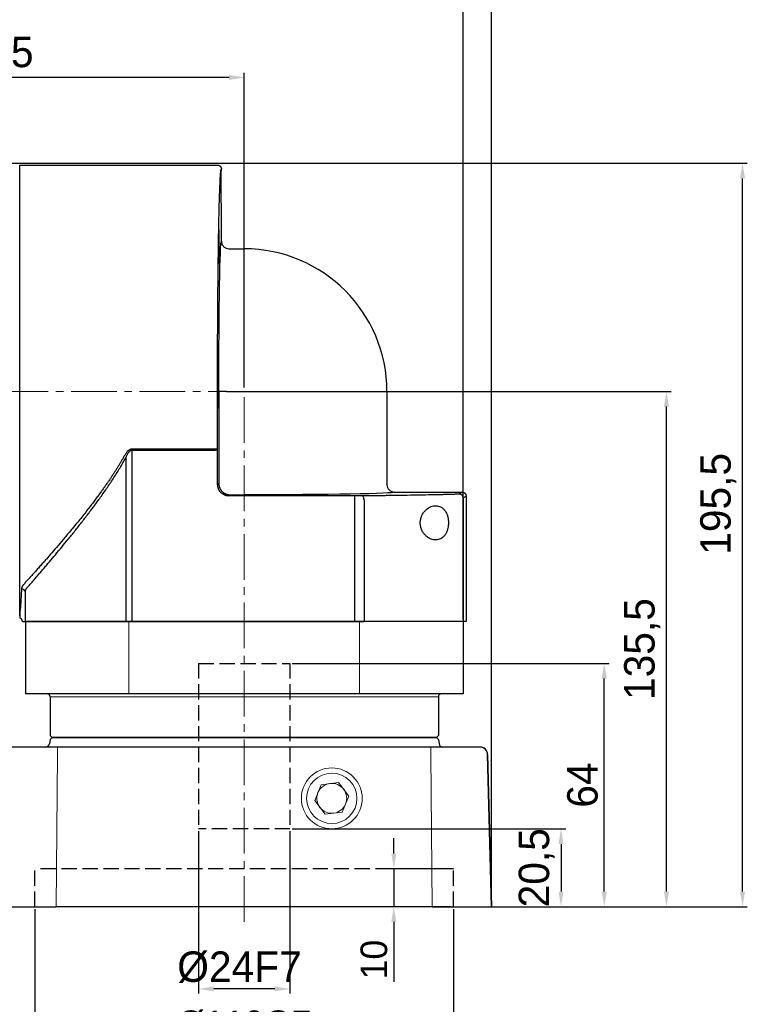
# Model space of a CAD drawing. Header units: millimetres. Extents: x 6154 to 7003, y -654 to -54.
# Tile 8 of 10: x 6619 to 6810, y -451 to -193. Entities that reach past the tile are written whole.
import ezdxf

# ---------------------------------------------------------------- set-up
doc = ezdxf.new("R2010")
doc.units = ezdxf.units.MM
doc.header["$PDSIZE"] = -5
doc.linetypes.add('JIS_02_4.0', pattern=[5.5, 4, -1.5])
doc.linetypes.add('点画线', pattern=[18, 12, -2, 2, -2])
doc.layers.get('0').update_dxf_attribs({"lineweight": 18})
doc.layers.get('Defpoints').update_dxf_attribs({"lineweight": 18})
for name, color, linetype, lineweight in [('7中心线层', 7, '点画线', 18), ('中心线01', 7, 'JIS_02_4.0', 0), ('尺寸线层', 3, 'Continuous', 18), ('粗实线', 7, 'Continuous', 40)]:
    doc.layers.add(name, color=color, linetype=linetype, lineweight=lineweight)
doc.styles.add('工程字', font='txt')
doc.dimstyles.new('ISO-25', dxfattribs={"dimtxt": 8, "dimasz": 4, "dimexe": 1.25, "dimexo": 0.625, "dimgap": 1.7, "dimtad": 1, "dimtxsty": '工程字', "dimcen": 2, "dimdle": 8, "dimadec": 0, "dimazin": 0, "dimtfac": 1, "dimtmove": 0, "dimatfit": 3, "dimfxl": 1, "dimarcsym": 0})

# ---------------------------------------------------------------- blocks, each defined once
blk = doc.blocks.new('*X10')
at = {"layer": 'Defpoints', "color": 0}
for p in [(6580.34, -230.34), (6809.13, -230.34), (6743.21, -425.84)]:
    blk.add_point(p, dxfattribs=at)
at = {"layer": '尺寸线层', "color": 0, "lineweight": -2}
for p, q in [((6580.96, -230.34), (6810.38, -230.34)), ((6809.13, -421.84), (6809.13, -234.34)), ((6743.83, -425.84), (6810.38, -425.84))]:
    blk.add_line(p, q, dxfattribs=at)
at = {"layer": '尺寸线层', "color": 0}
for points in [[(6809.79, -234.34), (6808.46, -234.34), (6809.13, -230.34)], [(6808.46, -421.84), (6809.79, -421.84), (6809.13, -425.84)]]:
    blk.add_solid(points, dxfattribs=at)
at = {"layer": '尺寸线层', "color": 0, "insert": (6802.76, -319.91), "char_height": 8, "attachment_point": 5, "rotation": 90, "style": '工程字'}
blk.add_mtext('\\A1;195,5', dxfattribs=at)
blk = doc.blocks.new('*X11')
at = {"layer": 'Defpoints', "color": 0}
for p in [(6537.7, -207.8), (6537.7, -233.34), (6678.21, -290.34)]:
    blk.add_point(p, dxfattribs=at)
at = {"layer": '尺寸线层', "color": 0, "lineweight": -2}
for p, q in [((6537.7, -232.34), (6537.7, -206.55)), ((6678.21, -289.34), (6678.21, -206.55)), ((6674.21, -207.8), (6541.7, -207.8))]:
    blk.add_line(p, q, dxfattribs=at)
at = {"layer": '尺寸线层', "color": 0}
for points in [[(6541.7, -207.13), (6541.7, -208.46), (6537.7, -207.8)], [(6674.21, -208.46), (6674.21, -207.13), (6678.21, -207.8)]]:
    blk.add_solid(points, dxfattribs=at)
at = {"layer": '尺寸线层', "color": 0, "insert": (6609.46, -201.83), "char_height": 8, "attachment_point": 5, "style": '工程字'}
blk.add_mtext('\\A1;140,5', dxfattribs=at)
blk = doc.blocks.new('*X13')
at = {"layer": 'Defpoints', "color": 0}
for p in [(6475.71, -187.13), (6475.71, -275.34), (6735.74, -350.84)]:
    blk.add_point(p, dxfattribs=at)
at = {"layer": '尺寸线层', "color": 0, "lineweight": -2}
for p, q in [((6475.71, -274.72), (6475.71, -185.88)), ((6735.74, -350.22), (6735.74, -185.88)), ((6731.74, -187.13), (6479.71, -187.13))]:
    blk.add_line(p, q, dxfattribs=at)
at = {"layer": '尺寸线层', "color": 0}
for points in [[(6479.71, -186.46), (6479.71, -187.8), (6475.71, -187.13)], [(6731.74, -187.8), (6731.74, -186.46), (6735.74, -187.13)]]:
    blk.add_solid(points, dxfattribs=at)
at = {"layer": '尺寸线层', "color": 0, "insert": (6605.71, -180.76), "char_height": 8, "attachment_point": 5, "style": '工程字'}
blk.add_mtext('\\A1;260,03', dxfattribs=at)
blk = doc.blocks.new('*X18')
at = {"layer": 'Defpoints', "color": 0}
for p in [(6666.21, -405.34), (6690.21, -405.34), (6666.21, -447.44)]:
    blk.add_point(p, dxfattribs=at)
at = {"layer": '尺寸线层', "color": 0, "lineweight": -2}
for p, q in [((6666.21, -405.97), (6666.21, -448.69)), ((6690.21, -405.97), (6690.21, -448.69)), ((6686.21, -447.44), (6670.21, -447.44))]:
    blk.add_line(p, q, dxfattribs=at)
at = {"layer": '尺寸线层', "color": 0}
for points in [[(6670.21, -446.77), (6670.21, -448.1), (6666.21, -447.44)], [(6686.21, -448.1), (6686.21, -446.77), (6690.21, -447.44)]]:
    blk.add_solid(points, dxfattribs=at)
at = {"layer": '尺寸线层', "color": 0, "insert": (6676.96, -441.74), "char_height": 8, "attachment_point": 5, "style": '工程字'}
blk.add_mtext('\\A1;%%C24F7', dxfattribs=at)
blk = doc.blocks.new('*X19')
at = {"layer": 'Defpoints', "color": 0}
for p in [(6623.21, -425.84), (6733.21, -425.84), (6733.21, -461.95)]:
    blk.add_point(p, dxfattribs=at)
at = {"layer": '尺寸线层', "color": 0, "lineweight": -2}
for p, q in [((6623.21, -426.47), (6623.21, -463.2)), ((6733.21, -426.47), (6733.21, -463.2)), ((6627.21, -461.95), (6729.21, -461.95))]:
    blk.add_line(p, q, dxfattribs=at)
at = {"layer": '尺寸线层', "color": 0}
for points in [[(6627.21, -461.29), (6627.21, -462.62), (6623.21, -461.95)], [(6729.21, -462.62), (6729.21, -461.29), (6733.21, -461.95)]]:
    blk.add_solid(points, dxfattribs=at)
at = {"layer": '尺寸线层', "color": 0, "insert": (6678.21, -456.75), "char_height": 7, "attachment_point": 5, "style": '工程字'}
blk.add_mtext('\\A1;%%C110G7', dxfattribs=at)
blk = doc.blocks.new('*X20')
at = {"layer": 'Defpoints', "color": 0}
for p in [(6733.21, -415.84), (6717.5, -425.84), (6733.21, -425.84)]:
    blk.add_point(p, dxfattribs=at)
at = {"layer": '尺寸线层', "color": 0, "lineweight": -2}
for p, q in [((6717.5, -411.84), (6717.5, -407.84)), ((6732.58, -415.84), (6716.25, -415.84)), ((6717.5, -415.84), (6717.5, -425.84)), ((6732.58, -425.84), (6716.25, -425.84)), ((6717.5, -429.84), (6717.5, -445.61))]:
    blk.add_line(p, q, dxfattribs=at)
at = {"layer": '尺寸线层', "color": 0}
for points in [[(6716.84, -411.84), (6718.17, -411.84), (6717.5, -415.84)], [(6718.17, -429.84), (6716.84, -429.84), (6717.5, -425.84)]]:
    blk.add_solid(points, dxfattribs=at)
at = {"layer": '尺寸线层', "color": 0, "insert": (6712.3, -439.73), "char_height": 7, "attachment_point": 5, "rotation": 90, "style": '工程字'}
blk.add_mtext('\\A1;10', dxfattribs=at)
blk = doc.blocks.new('*X21')
at = {"layer": 'Defpoints', "color": 0}
for p in [(6690.21, -405.34), (6742.41, -425.84), (6761.43, -425.84)]:
    blk.add_point(p, dxfattribs=at)
at = {"layer": '尺寸线层', "color": 0, "lineweight": -2}
for p, q in [((6690.83, -405.34), (6762.68, -405.34)), ((6761.43, -409.34), (6761.43, -421.84)), ((6743.03, -425.84), (6762.68, -425.84))]:
    blk.add_line(p, q, dxfattribs=at)
at = {"layer": '尺寸线层', "color": 0}
for points in [[(6762.09, -409.34), (6760.76, -409.34), (6761.43, -405.34)], [(6760.76, -421.84), (6762.09, -421.84), (6761.43, -425.84)]]:
    blk.add_solid(points, dxfattribs=at)
at = {"layer": '尺寸线层', "color": 0, "insert": (6755.06, -415.59), "char_height": 8, "attachment_point": 5, "rotation": 90, "style": '工程字'}
blk.add_mtext('\\A1;20,5', dxfattribs=at)
blk = doc.blocks.new('*X22')
at = {"layer": 'Defpoints', "color": 0}
for p in [(6690.21, -361.84), (6772.8, -361.84), (6742.41, -425.84)]:
    blk.add_point(p, dxfattribs=at)
at = {"layer": '尺寸线层', "color": 0, "lineweight": -2}
for p, q in [((6690.83, -361.84), (6774.05, -361.84)), ((6772.8, -421.84), (6772.8, -365.84)), ((6743.03, -425.84), (6774.05, -425.84))]:
    blk.add_line(p, q, dxfattribs=at)
at = {"layer": '尺寸线层', "color": 0}
for points in [[(6773.47, -365.84), (6772.13, -365.84), (6772.8, -361.84)], [(6772.13, -421.84), (6773.47, -421.84), (6772.8, -425.84)]]:
    blk.add_solid(points, dxfattribs=at)
at = {"layer": '尺寸线层', "color": 0, "insert": (6767.1, -393.84), "char_height": 8, "attachment_point": 5, "rotation": 90, "style": '工程字'}
blk.add_mtext('\\A1;64', dxfattribs=at)
blk = doc.blocks.new('*X23')
at = {"layer": 'Defpoints', "color": 0}
for p in [(6678.21, -290.34), (6789.13, -290.34), (6742.41, -425.84)]:
    blk.add_point(p, dxfattribs=at)
at = {"layer": '尺寸线层', "color": 0, "lineweight": -2}
for p, q in [((6678.83, -290.34), (6790.38, -290.34)), ((6789.13, -421.84), (6789.13, -294.34)), ((6743.03, -425.84), (6790.38, -425.84))]:
    blk.add_line(p, q, dxfattribs=at)
at = {"layer": '尺寸线层', "color": 0}
for points in [[(6789.8, -294.34), (6788.47, -294.34), (6789.13, -290.34)], [(6788.47, -421.84), (6789.8, -421.84), (6789.13, -425.84)]]:
    blk.add_solid(points, dxfattribs=at)
at = {"layer": '尺寸线层', "color": 0, "insert": (6782.76, -358.09), "char_height": 8, "attachment_point": 5, "rotation": 90, "style": '工程字'}
blk.add_mtext('\\A1;135,5', dxfattribs=at)
blk = doc.blocks.new('*X24')
at = {"layer": 'Defpoints', "color": 0}
for p in [(6475.71, -169.12), (6475.71, -257.33), (6743.21, -425.69)]:
    blk.add_point(p, dxfattribs=at)
at = {"layer": '尺寸线层', "color": 0, "lineweight": -2}
for p, q in [((6475.71, -256.71), (6475.71, -167.87)), ((6743.21, -425.06), (6743.21, -167.87)), ((6739.21, -169.12), (6479.71, -169.12))]:
    blk.add_line(p, q, dxfattribs=at)
at = {"layer": '尺寸线层', "color": 0}
for points in [[(6479.71, -168.46), (6479.71, -169.79), (6475.71, -169.12)], [(6739.21, -169.79), (6739.21, -168.46), (6743.21, -169.12)]]:
    blk.add_solid(points, dxfattribs=at)
at = {"layer": '尺寸线层', "color": 0, "insert": (6609.46, -162.75), "char_height": 8, "attachment_point": 5, "style": '工程字'}
blk.add_mtext('\\A1;267,5', dxfattribs=at)
blk = doc.blocks.new('110DL1')
at = {"linetype": 'Continuous', "lineweight": 30}
for p, q in [((0, 0), (52, 0)), ((0, -117.97), (0, 0)), ((53, -1.25), (53, -1)), ((53, -20), (53, -10.25)), ((54.26, -21.83), (54.97, -22.04)), ((55, -22), (59, -22)), ((96.5, -59.5), (96.5, -84)), ((96.46, -84.03), (96.67, -84.74)), ((98.5, -86), (116.29, -86)), ((117.29, -87), (117.29, -120)), ((0.71, -120), (1.48, -120)), ((1.48, -120), (1.87, -120)), ((1.87, -120), (27.96, -120)), ((27.96, -120), (29.49, -120)), ((29.49, -120), (88.05, -120)), ((88.05, -120), (90.47, -120)), ((115.91, -120), (90.47, -120)), ((116.53, -120), (115.91, -120)), ((117.29, -120), (116.53, -120))]:
    blk.add_line(p, q, dxfattribs=at)
at = {"linetype": 'Continuous', "lineweight": 25}
for p, q in [((54.97, -22.06), (55, -22)), ((55, -22), (54.97, -22.06)), ((52.31, -59.5), (52.31, -83.69)), ((54.31, -59.5), (52.31, -59.5)), ((54.31, -59.5), (59, -59.5)), ((59, -59.5), (96.5, -59.5)), ((51.01, -74.67), (29.49, -74.67)), ((29.49, -74.93), (29.49, -74.67)), ((29.49, -74.93), (29.49, -120)), ((29.49, -74.93), (51.01, -74.93)), ((52.01, -83.99), (52.01, -74.67)), ((27.89, -76.89), (27.89, -120)), ((52.31, -83.69), (52.01, -83.99)), ((96.5, -84), (96.44, -84.03)), ((96.44, -84.03), (96.5, -84)), ((55.01, -86.99), (55.31, -86.69)), ((88.05, -86.99), (55.01, -86.99)), ((55.31, -86.69), (59, -86.69)), ((88.05, -87.99), (88.05, -86.99)), ((88.05, -120), (88.05, -87.99)), ((90.47, -87.98), (90.47, -120)), ((116.29, -86), (115.53, -86.51)), ((116.53, -87.51), (117.29, -87)), ((116.53, -87.51), (116.53, -120)), ((1.48, -120), (1.48, -112.28))]:
    blk.add_line(p, q, dxfattribs=at)
at = {"linetype": 'Continuous', "lineweight": 25, "flags": 128}
blk.add_lwpolyline([(90.47, -87.98), (90.46, -87.78), (90.43, -87.6), (90.38, -87.43), (90.32, -87.28), (90.25, -87.15), (90.17, -87.06), (90.08, -87), (89.98, -86.98)], dxfattribs=at)
at = {"linetype": 'Continuous', "lineweight": 30}
blk.add_arc((59, -59.5), 37.5, 0, 90, dxfattribs=at)
at = {"linetype": 'Continuous', "lineweight": 25}
for centre, radius, start, end in [((115.53, -87.51), 1, 0.0252, 89.9639), ((0.53, -112.36), 0.957, 5.0104, 92.772)]:
    blk.add_arc(centre, radius, start, end, dxfattribs=at)
at = {"linetype": 'Continuous', "lineweight": 30, "extrusion": (0, 0, -1)}
blk.add_ellipse((53, -5.75), major_axis=(0, 4.5), ratio=0.017455, start_param=3.141593, end_param=6.283185, dxfattribs=at)
at = {"linetype": 'Continuous', "lineweight": 25, "extrusion": (0, 0, -1)}
for centre in [(52.34, -21.49), (52.06, -59.5)]:
    blk.add_ellipse(centre, major_axis=(0, 4.5), ratio=0.017455, dxfattribs=at)
for centre, major_axis, start_param, end_param in [((53, -59.5), (0, 39.5), 4.712389, 6.282302), ((59, -86), (-39.5, 0), 3.142476, 4.712389), ((88.05, -86.92), (-4, 0), 4.207028, 4.712389), ((111.53, -86.51), (-4, 0), 3.167773, 3.645818)]:
    blk.add_ellipse(centre, major_axis=major_axis, ratio=0.017455, start_param=start_param, end_param=end_param, dxfattribs=at)
at = {"linetype": 'Continuous', "lineweight": 30, "extrusion": (-2.17982e-22, 3.0756e-12, -1)}
blk.add_ellipse((116.29, -87), major_axis=(-0.832, -0.555), ratio=0.999505, start_param=2.158969, end_param=3.729308, dxfattribs=at)
at = {"linetype": 'Continuous', "lineweight": 25}
for points, knots in [([(52.01, -74.67), (52.01, -74.43), (52.01, -73.95), (52.01, -73.22), (52, -72.5), (52, -71.77), (52, -71.04), (52, -70.31), (51.99, -69.58), (51.99, -68.84), (51.99, -67.25), (51.98, -64.78), (51.98, -61.44), (51.98, -58.08), (51.98, -54.73), (51.99, -51.4), (52, -46.99), (52.03, -41.58), (52.07, -35.31), (52.12, -29.36), (52.19, -23.81), (52.26, -18.73), (52.35, -14.18), (52.45, -10.22), (52.53, -7.47), (52.6, -5.61), (52.66, -4.39), (52.71, -3.35), (52.77, -2.49), (52.83, -1.83), (52.87, -1.45), (52.91, -1.24), (52.93, -1.13), (52.95, -1.06), (52.98, -1.01), (52.99, -1), (53, -1)], [0, 0, 0, 0, 0.006951, 0.013898, 0.020843, 0.027786, 0.034728, 0.041671, 0.048616, 0.055564, 0.062516, 0.093768, 0.125024, 0.156275, 0.187532, 0.218783, 0.25004, 0.312523, 0.375006, 0.43749, 0.499975, 0.562461, 0.624949, 0.687437, 0.749926, 0.781181, 0.812442, 0.843698, 0.874959, 0.906214, 0.937476, 0.949986, 0.962487, 0.974986, 0.987488, 1, 1, 1, 1]), ([(29.49, -74.67), (29.46, -74.67), (29.4, -74.67), (29.31, -74.69), (29.21, -74.71), (29.12, -74.73), (28.92, -74.81), (28.62, -74.99), (28.22, -75.36), (27.91, -75.77), (27.66, -76.15), (27.55, -76.35), (27.49, -76.46)], [0, 0, 0, 0, 0.032548, 0.065327, 0.09857, 0.132496, 0.167316, 0.320633, 0.500589, 0.750024, 0.86894, 1, 1, 1, 1]), ([(27.96, -76.74), (28.01, -76.65), (28.09, -76.46), (28.21, -76.2), (28.34, -75.95), (28.47, -75.74), (28.6, -75.55), (28.73, -75.39), (28.86, -75.25), (28.99, -75.13), (29.11, -75.04), (29.24, -74.98), (29.37, -74.94), (29.45, -74.93), (29.49, -74.93)], [0, 0, 0, 0, 0.128655, 0.248041, 0.358298, 0.459603, 0.552186, 0.636345, 0.712481, 0.781134, 0.84304, 0.899202, 0.950955, 1, 1, 1, 1]), ([(52.01, -74.67), (52.01, -74.67), (52.01, -74.67), (51.99, -74.67), (51.97, -74.67), (51.94, -74.67), (51.9, -74.67), (51.87, -74.67), (51.83, -74.67), (51.8, -74.67), (51.77, -74.67), (51.75, -74.67), (51.73, -74.67), (51.68, -74.67), (51.57, -74.67), (51.39, -74.67), (51.2, -74.67), (51.07, -74.67), (51.01, -74.67)], [0, 0, 0, 0, 0.068082, 0.132953, 0.193909, 0.250351, 0.301788, 0.347844, 0.388242, 0.422796, 0.451384, 0.473938, 0.490422, 0.500824, 0.632434, 0.760846, 0.88391, 1, 1, 1, 1]), ([(51.01, -74.93), (51.05, -74.93), (51.11, -74.93), (51.22, -74.92), (51.32, -74.91), (51.43, -74.9), (51.54, -74.88), (51.64, -74.86), (51.74, -74.84), (51.83, -74.81), (51.9, -74.78), (51.96, -74.74), (52, -74.71), (52.01, -74.68), (52.01, -74.67)], [0, 0, 0, 0, 0.062192, 0.128072, 0.197704, 0.271143, 0.348432, 0.429613, 0.514717, 0.603775, 0.696812, 0.793849, 0.894906, 1, 1, 1, 1]), ([(27.49, -76.46), (27.37, -76.66), (27.14, -77.07), (26.78, -77.69), (26.4, -78.34), (26, -79), (25.58, -79.68), (25.13, -80.38), (24.67, -81.1), (24.19, -81.84), (23.68, -82.59), (23.16, -83.37), (22.61, -84.15), (22.04, -84.96), (21.46, -85.78), (20.56, -87), (19.19, -88.84), (17.31, -91.27), (15.45, -93.59), (13.62, -95.83), (11.89, -97.89), (10.11, -99.99), (8.49, -101.86), (7.19, -103.36), (6.15, -104.54), (5.32, -105.48), (4.52, -106.37), (3.76, -107.24), (3.02, -108.06), (2.31, -108.85), (1.64, -109.6), (1.2, -110.08), (0.99, -110.32)], [0, 0, 0, 0, 0.013994, 0.028581, 0.043761, 0.059537, 0.075908, 0.092876, 0.110441, 0.128604, 0.147366, 0.166727, 0.186688, 0.20725, 0.228412, 0.250175, 0.303131, 0.374795, 0.449072, 0.500116, 0.569691, 0.634517, 0.694601, 0.749953, 0.783202, 0.815873, 0.847971, 0.879499, 0.910462, 0.940863, 0.970708, 1, 1, 1, 1]), ([(1.87, -111.17), (1.98, -111.04), (2.2, -110.79), (2.54, -110.4), (2.88, -110.01), (3.23, -109.61), (3.59, -109.21), (3.95, -108.79), (4.31, -108.37), (4.68, -107.95), (5.05, -107.52), (5.43, -107.08), (5.82, -106.63), (6.21, -106.18), (6.6, -105.72), (7, -105.26), (7.4, -104.78), (8.19, -103.86), (9.39, -102.43), (11.04, -100.45), (12.75, -98.37), (14.49, -96.2), (16.26, -93.97), (18.02, -91.69), (19.75, -89.39), (21.2, -87.39), (22.37, -85.72), (23.27, -84.41), (24.14, -83.11), (24.98, -81.82), (25.78, -80.54), (26.54, -79.27), (27.27, -78.01), (27.73, -77.16), (27.96, -76.74)], [0, 0, 0, 0, 0.015364, 0.030759, 0.046186, 0.061644, 0.077137, 0.092664, 0.108226, 0.123826, 0.139463, 0.155139, 0.170854, 0.186611, 0.202409, 0.218251, 0.234136, 0.250066, 0.311093, 0.373043, 0.435967, 0.499909, 0.563769, 0.626676, 0.688681, 0.749835, 0.783688, 0.816778, 0.849118, 0.880718, 0.911592, 0.941753, 0.971217, 1, 1, 1, 1]), ([(55.01, -86.99), (54.96, -86.99), (54.85, -86.98), (54.69, -86.97), (54.53, -86.95), (54.37, -86.92), (54.21, -86.88), (54.05, -86.83), (53.9, -86.77), (53.75, -86.71), (53.61, -86.64), (53.47, -86.56), (53.33, -86.47), (53.2, -86.38), (53.07, -86.27), (52.95, -86.17), (52.83, -86.05), (52.73, -85.93), (52.62, -85.8), (52.53, -85.67), (52.44, -85.53), (52.36, -85.39), (52.29, -85.25), (52.23, -85.1), (52.17, -84.95), (52.12, -84.79), (52.08, -84.63), (52.05, -84.47), (52.03, -84.31), (52.02, -84.15), (52.01, -84.04), (52.01, -83.99)], [0, 0, 0, 0, 0.034488, 0.068976, 0.103462, 0.137947, 0.172431, 0.206914, 0.241396, 0.275878, 0.310359, 0.34484, 0.379321, 0.413801, 0.44828, 0.48276, 0.51724, 0.55172, 0.586199, 0.620679, 0.65516, 0.689641, 0.724122, 0.758604, 0.793086, 0.827569, 0.862053, 0.896538, 0.931024, 0.965512, 1, 1, 1, 1]), ([(52.31, -83.69), (52.31, -83.74), (52.31, -83.85), (52.33, -84.01), (52.35, -84.17), (52.38, -84.33), (52.42, -84.49), (52.47, -84.65), (52.52, -84.8), (52.59, -84.95), (52.66, -85.09), (52.74, -85.24), (52.83, -85.37), (52.92, -85.51), (53.02, -85.63), (53.13, -85.75), (53.25, -85.87), (53.37, -85.98), (53.49, -86.08), (53.63, -86.17), (53.76, -86.26), (53.91, -86.34), (54.05, -86.41), (54.2, -86.48), (54.35, -86.53), (54.51, -86.58), (54.67, -86.62), (54.83, -86.65), (54.99, -86.67), (55.15, -86.69), (55.26, -86.69), (55.31, -86.69)], [0, 0, 0, 0, 0.034483, 0.068966, 0.103449, 0.137932, 0.172415, 0.206898, 0.24138, 0.275863, 0.310346, 0.344828, 0.379311, 0.413794, 0.448276, 0.482759, 0.517241, 0.551724, 0.586206, 0.620689, 0.655172, 0.689654, 0.724137, 0.75862, 0.793102, 0.827585, 0.862068, 0.896551, 0.931034, 0.965517, 1, 1, 1, 1]), ([(115.04, -86.54), (114.9, -86.54), (114.64, -86.55), (114.23, -86.56), (113.81, -86.58), (113.39, -86.59), (112.95, -86.6), (112.51, -86.61), (112.06, -86.63), (111.6, -86.64), (111.13, -86.65), (110.65, -86.66), (109.43, -86.69), (107.38, -86.73), (104.32, -86.79), (101.03, -86.84), (98.32, -86.88), (96.31, -86.91), (95.08, -86.92), (93.84, -86.94), (92.57, -86.95), (91.29, -86.96), (90.42, -86.97), (89.98, -86.98)], [0, 0, 0, 0, 0.022757, 0.045498, 0.068225, 0.090944, 0.113658, 0.136369, 0.159083, 0.181803, 0.204532, 0.227274, 0.250034, 0.375016, 0.500012, 0.624992, 0.749986, 0.791691, 0.833352, 0.87499, 0.916629, 0.958291, 1, 1, 1, 1]), ([(112.54, -92.77), (112.48, -92.46), (112.3, -91.85), (111.91, -91.08), (111.43, -90.46), (110.89, -90), (110.29, -89.7), (109.67, -89.55), (109.02, -89.54), (108.15, -89.71), (107.28, -90.14), (106.49, -90.85), (105.96, -91.53), (105.54, -92.35), (105.27, -93.31), (105.21, -94.33), (105.39, -95.32), (105.75, -96.21), (106.23, -96.95), (106.81, -97.55), (107.63, -98.16), (108.72, -98.6), (109.81, -98.56), (110.62, -98.26), (111.2, -97.87), (111.71, -97.33), (112.09, -96.7), (112.35, -96.06), (112.52, -95.44), (112.64, -94.67), (112.68, -93.76), (112.6, -93.09), (112.54, -92.77)], [0, 0, 0, 0, 0.030505, 0.062338, 0.09321, 0.125024, 0.155863, 0.187515, 0.218612, 0.250035, 0.312417, 0.3442, 0.374682, 0.407045, 0.437371, 0.468431, 0.499944, 0.530151, 0.562264, 0.592957, 0.625256, 0.687579, 0.749785, 0.781662, 0.812515, 0.844352, 0.874987, 0.895946, 0.916643, 0.937678, 0.969218, 1, 1, 1, 1]), ([(0.99, -110.32), (0.96, -110.35), (0.89, -110.42), (0.81, -110.53), (0.74, -110.64), (0.67, -110.74), (0.61, -110.88), (0.54, -111.04), (0.5, -111.22), (0.49, -111.34), (0.48, -111.4)], [0, 0, 0, 0, 0.100373, 0.200386, 0.300217, 0.400042, 0.500038, 0.666083, 0.832471, 1, 1, 1, 1]), ([(1.48, -112.28), (1.48, -112.24), (1.49, -112.17), (1.5, -112.05), (1.52, -111.94), (1.55, -111.83), (1.59, -111.69), (1.66, -111.53), (1.75, -111.35), (1.83, -111.23), (1.87, -111.17)], [0, 0, 0, 0, 0.099847, 0.199828, 0.299942, 0.40019, 0.500571, 0.669373, 0.835844, 1, 1, 1, 1]), ([(0.48, -111.4), (0.4, -112.98), (0.32, -114.32), (0.16, -116.52), (0.08, -117.37), (0, -117.97)], [0, 0, 0, 0, 0.5, 0.5, 1, 1, 1, 1])]:
    blk.add_open_spline(points, degree=3, knots=knots, dxfattribs=at)
at = {"linetype": 'Continuous', "lineweight": 30}
for points, knots in [([(52, 0), (52.03, 0), (52.1, 0), (52.21, -0.02), (52.32, -0.05), (52.42, -0.09), (52.52, -0.15), (52.62, -0.21), (52.72, -0.3), (52.83, -0.43), (52.92, -0.6), (52.99, -0.79), (53, -0.93), (53, -1)], [0, 0, 0, 0, 0.065607, 0.1337, 0.204011, 0.276206, 0.349882, 0.42458, 0.499802, 0.615495, 0.739545, 0.868919, 1, 1, 1, 1]), ([(53, -20), (53.03, -20.25), (53.07, -20.64), (53.32, -21.11), (53.66, -21.51), (53.98, -21.8), (54.25, -21.85), (54.25, -21.85)], [0, 0, 0, 0, 0.321307, 0.490957, 0.661846, 0.992067, 1, 1, 1, 1]), ([(96.65, -84.75), (96.66, -84.76), (96.71, -85.02), (96.99, -85.35), (97.39, -85.68), (97.86, -85.93), (98.25, -85.97), (98.5, -86)], [0, 0, 0, 0, 0.017702, 0.336702, 0.508176, 0.678268, 1, 1, 1, 1]), ([(0, -117.97), (0, -118.01), (0, -118.11), (0, -118.24), (0, -118.36), (0, -118.48), (0, -118.58), (0, -118.67), (0, -118.75), (0, -118.83), (0, -118.89), (0, -118.94), (0, -118.98), (0, -119.01), (0, -119.03), (0, -119.04), (0, -119.04)], [0, 0, 0, 0, 0.071486, 0.142917, 0.214305, 0.28566, 0.356994, 0.428319, 0.499648, 0.57099, 0.642359, 0.713765, 0.785221, 0.856738, 0.928327, 1, 1, 1, 1]), ([(0.71, -120), (0.71, -119.97), (0.7, -119.9), (0.69, -119.8), (0.66, -119.69), (0.62, -119.59), (0.57, -119.5), (0.51, -119.4), (0.43, -119.3), (0.31, -119.2), (0.17, -119.11), (0.06, -119.07), (0, -119.04)], [0, 0, 0, 0, 0.079379, 0.160886, 0.244144, 0.328717, 0.414127, 0.499864, 0.600339, 0.718453, 0.852623, 1, 1, 1, 1])]:
    blk.add_open_spline(points, degree=3, knots=knots, dxfattribs=at)

msp = doc.modelspace()

# ---------------------------------------------------------------- linework, layer by layer
for p, q in [((6619.2042, -231.3418), (6619.2042, -290.3418)), ((6647.8933, -350.8418), (6647.8933, -369.8418)), ((6708.5151, -350.8418), (6708.5151, -369.8418)), ((6729.2042, -370.6418), (6627.2042, -370.6418)), ((6629.1676, -383.8418), (6629.1676, -385.7894)), ((6727.2408, -383.8418), (6727.2408, -385.7894)), ((6740.156, -383.8418), (6740.156, -383.8418)), ((6628.7947, -425.8418), (6629.1676, -385.7894)), ((6727.2408, -385.7894), (6727.6136, -425.8418)), ((6702.9447, -393.1499), (6698.4453, -393.7404)), ((6705.7059, -396.7512), (6702.9447, -393.1499)), ((6698.4453, -393.7404), (6696.7071, -397.9323)), ((6696.7071, -397.9323), (6699.4682, -401.5336)), ((6703.9676, -400.943), (6705.7059, -396.7512)), ((6699.4682, -401.5336), (6703.9676, -400.943))]:
    msp.add_line(p, q)
msp.add_circle((6701.2065, -397.3417), 8)
for radius, start, end in [(6.6194, 67.477326, 247.477326), (3.93, 97.477326, 157.477326), (6.6194, 247.477326, 67.477326), (3.93, 67.477326, 97.477326), (3.93, 157.477326, 217.477326), (3.93, 37.477326, 67.477326), (3.93, 337.477326, 37.477326), (3.93, 217.477326, 247.477326), (3.93, 247.477326, 277.477326), (3.93, 277.477326, 337.477326)]:
    msp.add_arc((6701.2065, -397.3417), radius, start, end)
at = {"layer": '7中心线层'}
for p in [(6470.7041, -290.3418), (6678.2065, -429.8393)]:
    msp.add_line(p, (6678.2065, -290.3418), dxfattribs=at)
at = {"layer": '中心线01', "color": 0, "lineweight": 25}
for p, q in [((6666.2065, -361.8417), (6666.2065, -405.3417)), ((6666.2065, -361.8417), (6690.2065, -361.8417)), ((6690.2065, -361.8417), (6690.2065, -405.3417)), ((6690.2065, -405.3417), (6666.2065, -405.3417)), ((6733.2065, -415.8418), (6623.2065, -415.8418)), ((6623.2065, -425.8418), (6623.2065, -415.8418)), ((6733.2065, -425.8418), (6733.2065, -415.8418))]:
    msp.add_line(p, q, dxfattribs=at)
at = {"layer": '粗实线', "lineweight": 30}
for p, q in [((6619.2042, -349.3418), (6619.2042, -231.3418)), ((6647.8933, -350.8418), (6620.7042, -350.8418)), ((6620.7042, -350.8418), (6620.7042, -369.8418)), ((6647.8933, -350.8418), (6620.7042, -350.8418)), ((6708.5151, -350.8418), (6647.8933, -350.8418)), ((6708.5151, -350.8418), (6647.8933, -350.8418)), ((6735.7042, -350.8418), (6708.5151, -350.8418)), ((6735.7042, -350.8418), (6708.5151, -350.8418)), ((6735.7042, -350.8418), (6735.7042, -369.8418)), ((6735.7042, -350.8418), (6735.7042, -369.8418)), ((6647.8933, -369.8418), (6620.7042, -369.8418)), ((6708.5151, -369.8418), (6647.8933, -369.8418)), ((6735.7042, -369.8418), (6708.5151, -369.8418)), ((6735.7042, -369.8418), (6735.7042, -369.8418)), ((6627.2042, -370.6418), (6627.2042, -380.8418)), ((6729.2042, -370.6418), (6729.2042, -380.8418)), ((6627.2042, -381.8418), (6626.9972, -383.0154)), ((6627.7042, -381.3418), (6627.2042, -380.8418)), ((6627.7042, -381.3418), (6627.2042, -381.8418)), ((6627.7042, -381.3418), (6728.7042, -381.3418)), ((6728.7042, -381.3418), (6627.7042, -381.3418)), ((6728.7042, -381.3418), (6729.2042, -380.8418)), ((6728.7042, -381.3418), (6729.2042, -381.8418)), ((6729.2042, -381.8418), (6729.4111, -383.0154)), ((6627.9018, -383.8418), (6616.704, -383.8418)), ((6727.2408, -383.8418), (6629.1676, -383.8418)), ((6739.7043, -383.8418), (6728.5066, -383.8418)), ((6742.1554, -385.7894), (6742.1554, -385.7894)), ((6742.1554, -385.7894), (6743.2042, -425.8418)), ((6743.2042, -425.8418), (6742.1554, -385.7894)), ((6614.0956, -425.8418), (6626.2779, -425.8418)), ((6727.6136, -425.8418), (6628.7947, -425.8418)), ((6730.1304, -425.8418), (6742.3128, -425.8418)), ((6743.2042, -425.8418), (6743.2042, -425.8418))]:
    msp.add_line(p, q, dxfattribs=at)
for centre, radius, start, end in [((6626.4042, -370.6418), 0.8, 0, 90), ((6730.0042, -370.6418), 0.8, 90, 180), ((6626.0124, -382.8418), 1, 270, 350), ((6730.3959, -382.8418), 1, 190, 270), ((6740.156, -385.8418), 2, 1.5, 90), ((6740.156, -385.8418), 2, 11.952692, 90), ((6740.156, -385.8418), 2, 1.5, 11.95267)]:
    msp.add_arc(centre, radius, start, end, dxfattribs=at)
for points in [[(6629.1676, -383.8418), (6628.7087, -383.8418), (6628.2569, -383.8418), (6627.9017, -383.8418)], [(6728.5066, -383.8418), (6728.1514, -383.8418), (6727.6996, -383.8418), (6727.2408, -383.8418)], [(6740.1583, -383.8418), (6740.1537, -383.8418), (6739.9948, -383.8418), (6739.7043, -383.8418)]]:
    msp.add_open_spline(points, degree=3, dxfattribs=at)
for points, knots in [([(6626.2779, -425.8418), (6626.4635, -425.8418), (6626.6633, -425.8418), (6626.8727, -425.8418), (6627.2652, -425.8418), (6627.7002, -425.8418), (6628.1417, -425.8418), (6628.3572, -425.8418), (6628.5763, -425.8418), (6628.7947, -425.8418)], [0, 0, 0, 0, 0.6610231, 0.6610231, 0.6610231, 1.9126253, 1.9126253, 1.9126253, 2.5167885, 2.5167885, 2.5167885, 2.5167885]), ([(6727.6136, -425.8418), (6727.8524, -425.8418), (6728.0922, -425.8418), (6728.3272, -425.8418), (6728.7675, -425.8418), (6729.2001, -425.8418), (6729.5892, -425.8418), (6729.7791, -425.8418), (6729.9607, -425.8418), (6730.1304, -425.8418)], [0, 0, 0, 0, 0.66102289, 0.66102289, 0.66102289, 1.91262511, 1.91262511, 1.91262511, 2.51678853, 2.51678853, 2.51678853, 2.51678853]), ([(6742.3128, -425.8418), (6742.4631, -425.8418), (6742.5972, -425.8418), (6742.9271, -425.8418), (6743.0774, -425.8418), (6743.1862, -425.8418), (6743.2019, -425.8418), (6743.2065, -425.8418)], [0, 0, 0, 0, 0.234725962, 0.234725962, 0.679163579, 0.679163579, 0.893698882, 0.893698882, 0.893698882, 0.893698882])]:
    msp.add_open_spline(points, degree=3, knots=knots, dxfattribs=at)

# ---------------------------------------------------------------- block references
at = {"layer": '粗实线'}
msp.add_blockref('110DL1', (6619.2042, -230.8418), dxfattribs=at)

# ---------------------------------------------------------------- dimensions: what is measured, and where the dimension line sits
at = {"layer": '尺寸线层'}
for base, p1, p2, override, picture, middle in [((6475.7082, -169.1226), (6743.2065, -425.6852), (6475.7082, -257.3347), {"dimsah": 1, "dimtolj": 1, "dimtzin": 8}, '*X24', (6609.4573, -169.1226)), ((6475.7082, -187.1297), (6735.7354, -350.8418), (6475.7082, -275.3418), {"dimsah": 1, "dimtolj": 1, "dimtzin": 8}, '*X13', (6605.7062, -187.1297)), ((6537.7041, -207.7962), (6678.2065, -290.3418), (6537.7041, -233.3418), {"dimexo": 1, "dimgap": 1.3, "dimsah": 1, "dimtolj": 1, "dimtzin": 8}, '*X11', (6609.4553, -207.7962))]:
    dim = msp.add_linear_dim(base=base, p1=p1, p2=p2, dimstyle='ISO-25', override=override, dxfattribs=at)
    dim.commit()
    dim.dimension.update_dxf_attribs({"geometry": picture, "text_midpoint": middle, "dimtype": 160})
for base, p1, p2, override, picture, middle in [((6809.1266, -230.3418), (6743.2065, -425.8418), (6580.3381, -230.3418), {"dimsah": 1, "dimtolj": 1, "dimtzin": 8}, '*X10', (6809.1266, -319.907)), ((6789.1342, -290.3418), (6742.4064, -425.8418), (6678.2065, -290.3418), {"dimsah": 1, "dimtolj": 1, "dimtzin": 8}, '*X23', (6789.1342, -358.0918)), ((6761.428, -425.8418), (6690.2065, -405.3417), (6742.4064, -425.8418), {"dimsah": 1, "dimtolj": 1, "dimtzin": 8}, '*X21', (6761.428, -415.5917)), ((6717.5021, -425.8418), (6733.2065, -415.8418), (6733.2065, -425.8418), {"dimtxt": 7, "dimsah": 1, "dimtolj": 1, "dimtzin": 8}, '*X20', (6717.5021, -439.7261))]:
    dim = msp.add_linear_dim(base=base, p1=p1, p2=p2, angle=90, dimstyle='ISO-25', override=override, dxfattribs=at)
    dim.commit()
    dim.dimension.update_dxf_attribs({"geometry": picture, "text_midpoint": middle, "dimtype": 160})
dim = msp.add_linear_dim(base=(6772.8006, -361.8417), p1=(6742.4064, -425.8418), p2=(6690.2065, -361.8417), angle=90, dimstyle='ISO-25', override={"dimsah": 1, "dimtolj": 1, "dimtzin": 8}, dxfattribs=at)
dim.commit()
dim.dimension.update_dxf_attribs({"geometry": '*X22', "text_midpoint": (6767.1006, -393.8417)})
dim = msp.add_linear_dim(base=(6666.2065, -447.4358), p1=(6690.2065, -405.3417), p2=(6666.2065, -405.3417), text='%%C<>F7', dimstyle='ISO-25', override={"dimsah": 1, "dimtolj": 1}, dxfattribs=at)
dim.commit()
dim.dimension.update_dxf_attribs({"geometry": '*X18', "text_midpoint": (6676.9565, -447.4358), "dimtype": 160})
dim = msp.add_linear_dim(base=(6733.2065, -461.9538), p1=(6623.2065, -425.8418), p2=(6733.2065, -425.8418), text='%%C<>G7', dimstyle='ISO-25', override={"dimtxt": 7, "dimsah": 1, "dimtolj": 1}, dxfattribs=at)
dim.commit()
dim.dimension.update_dxf_attribs({"geometry": '*X19', "text_midpoint": (6678.2065, -456.7538)})

doc.saveas('drawing.dxf')
